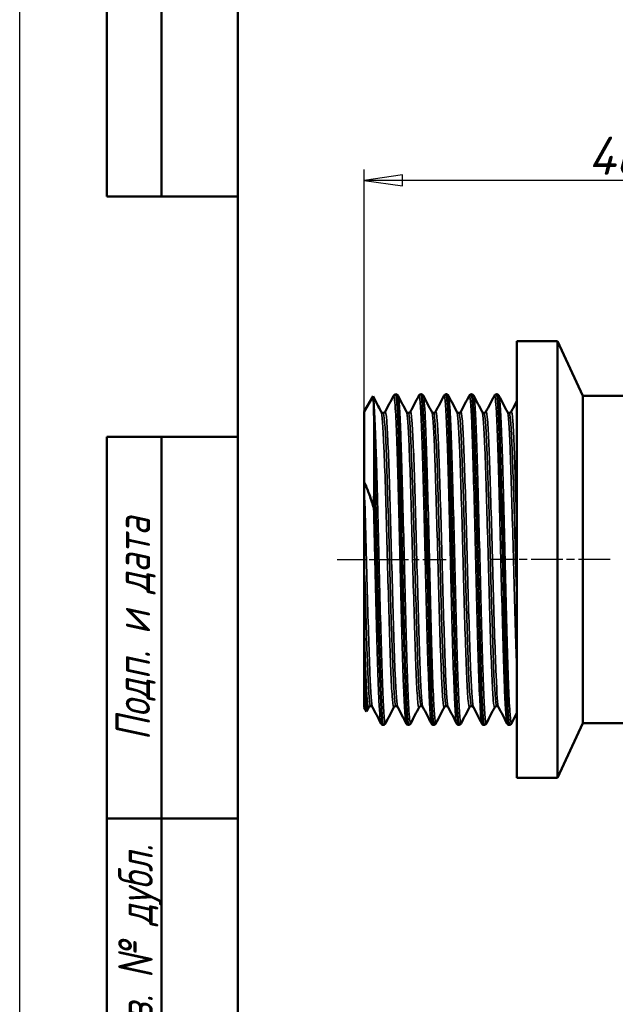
# Model space of a CAD drawing. Header units: millimetres. Extents: x -81 to 698, y -69 to 356.
# Tile 2 of 11: x 0 to 55, y 98 to 188. Entities that reach past the tile are written whole.
import ezdxf
from ezdxf.enums import TextEntityAlignment as Align

# ---------------------------------------------------------------- set-up
doc = ezdxf.new("R2010")
doc.units = ezdxf.units.MM
doc.linetypes.add('CHAIN', pattern=[0.7087, 0.4724, -0.0591, 0.1181, -0.0591])
for name, color, linetype, lineweight in [('Видимые тонкие (ГОСТ)', 7, 'Continuous', 35), ('Видимый контур (ГОСТ)', 7, 'Continuous', 50), ('Кромка (ГОСТ)', 7, 'Continuous', 50), ('Обозначение (ГОСТ)', 7, 'Continuous', 25), ('Осевая линия (ГОСТ)', 7, 'Continuous', 25), ('Размер (ГОСТ)', 7, 'Continuous', 25), ('Эскизная геометрия (ГОСТ)', 7, 'Continuous', 50)]:
    doc.layers.add(name, color=color, linetype=linetype, lineweight=lineweight)
doc.styles.get("Standard").update_dxf_attribs({"font": 'GOST Common Italic.ttf'})
doc.styles.add('Альтернативный текст (ГОСТ)', font='txt', dxfattribs={"width": 0.8})
doc.styles.add('Обычный текст (ГОСТ)', font='GOST Common Italic.ttf')
doc.dimstyles.new('Обычный (ГОСТ)', dxfattribs={"dimtxt": 3.5, "dimasz": 3.5, "dimexe": 1, "dimexo": 0, "dimgap": 0.5, "dimtad": 1, "dimrnd": 1e-08, "dimtxsty": 'Обычный текст (ГОСТ)', "dimblk": 'Filled-1', "dimcen": 0.09, "dimdle": 15, "dimclrd": 256, "dimclre": 256, "dimclrt": 256, "dimazin": 2, "dimtfac": 0.714286, "dimtdec": 3, "dimtmove": 0, "dimatfit": 3, "dimfxl": 1, "dimtolj": 1, "dimlwd": 25, "dimlwe": 25, "dimarcsym": 0})

# ---------------------------------------------------------------- blocks, each defined once
blk = doc.blocks.new('ГОСТ - Доп. графы 1')
at = {"layer": 'Эскизная геометрия (ГОСТ)'}
for p, q in [((-12, 0), (-12, 145)), ((-12, 145), (0, 145)), ((-7, 145), (-7, 0)), ((-12, 110), (-7, 110)), ((-7, 110), (0, 110))]:
    blk.add_line(p, q, dxfattribs=at)
at = {"layer": 'Обозначение (ГОСТ)', "char_height": 3.17, "attachment_point": 5, "rotation": 90, "style": 'Альтернативный текст (ГОСТ)'}
for s, insert, width in [('\\fGOST Common|b0|i1;\\H3.1700;Подп. и дата', (-9.373, 127.414), 34.76787), ('\\fGOST Common|b0|i1;\\H3.1700;Инв. № дубл.', (-8.947, 97.547), 24.84382)]:
    blk.add_mtext(s, dxfattribs=dict(at, insert=insert, width=width))
at = {"layer": 'Обозначение (ГОСТ)', "lineweight": 30, "width": 0.8, "flags": 17}
for tag, p in [('Подп._и_дата_2', (-3.532, 127.511)), ('Инв._номер_дубликата', (-3.406, 97.466)), ('Взамен_инв._номера', (-3.46, 72.529)), ('Подп._и_дата_1', (-3.422, 42.352)), ('ИНВЕНТАРНЫЙ_НОМЕР', (-3.329, 12.683))]:
    blk.add_attdef(tag, text='', height=3.17, rotation=90, dxfattribs=at).set_placement(p, align=Align.MIDDLE_CENTER)
blk = doc.blocks.new('ГОСТ - Доп. графы 2')
at = {"layer": 'Эскизная геометрия (ГОСТ)'}
for p, q in [((-12, 0), (-12, 120)), ((-7, 0), (-7, 120)), ((0, 0), (-12, 0))]:
    blk.add_line(p, q, dxfattribs=at)
at = {"layer": 'Обозначение (ГОСТ)', "lineweight": 30, "width": 0.8, "flags": 17}
for tag, p in [('Первичная_применяемость', (-3.651, 90.027)), ('Справочный_номер', (-3.551, 30.017))]:
    blk.add_attdef(tag, text='', height=3.17, rotation=90, dxfattribs=at).set_placement(p, align=Align.MIDDLE_CENTER)
blk = doc.blocks.new('Рамки ГОСТ_ граница 297x210')
at = {"layer": 'Кромка (ГОСТ)', "lineweight": 25}
blk.add_line((0, 0), (0, 297), dxfattribs=at)
at = {"layer": 'Кромка (ГОСТ)'}
blk.add_line((20, 292), (20, 5), dxfattribs=at)
blk = doc.blocks.new('Filled-1')
at = {"color": 0}
for p, q in [((0, 0), (-1, 0.143)), ((-1, 0.143), (-1, -0.143)), ((-1, 0), (0, 0)), ((-1, -0.143), (0, 0))]:
    blk.add_line(p, q, dxfattribs=at)
at = {"color": 0, "flags": 128}
blk.add_lwpolyline([(-1, -0.143), (0, 0), (-1, 0.143), (-1, -0.143)], dxfattribs=at)
at = {"color": 0}
blk.add_solid([(-1, -0.143), (0, 0), (-1, 0.143), (-1, -0.143)], dxfattribs=at)
blk = doc.blocks.new('*D10')
at = {"layer": 'Defpoints', "color": 0, "linetype": 'Continuous', "transparency": 16777216}
for p in [(31.599, 173.489), (77.6, 161.239), (31.599, 152.307)]:
    blk.add_point(p, dxfattribs=at)
at = {"layer": 'Размер (ГОСТ)', "linetype": 'Continuous', "lineweight": 25, "transparency": 16777216}
for p, q in [((31.599, 152.307), (31.599, 174.489)), ((77.6, 161.239), (77.6, 174.489)), ((74.1, 173.489), (35.099, 173.489))]:
    blk.add_line(p, q, dxfattribs=at)
at = {"layer": 'Размер (ГОСТ)', "linetype": 'Continuous', "lineweight": 25, "transparency": 16777216, "xscale": 3.5, "yscale": 3.5, "zscale": 3.5, "rotation": 180}
blk.add_blockref('Filled-1', (31.599, 173.489), dxfattribs=at)
at = {"layer": 'Размер (ГОСТ)', "linetype": 'Continuous', "lineweight": 25, "transparency": 16777216, "xscale": 3.5, "yscale": 3.5, "zscale": 3.5}
blk.add_blockref('Filled-1', (77.6, 173.489), dxfattribs=at)
at = {"layer": 'Размер (ГОСТ)', "linetype": 'Continuous', "lineweight": 25, "transparency": 16777216, "insert": (52.106, 177.489), "char_height": 3.5, "attachment_point": 1, "style": 'Обычный текст (ГОСТ)'}
blk.add_mtext('\\A1;46', dxfattribs=at)

msp = doc.modelspace()

# ---------------------------------------------------------------- linework, layer by layer
at = {"layer": 'Видимые тонкие (ГОСТ)'}
for points, knots in [([(32.443, 153.489), (32.526, 152.835), (32.61, 151.002), (32.693, 148.387), (32.776, 145.773), (32.86, 142.396), (32.943, 138.987), (33.027, 135.58), (33.11, 132.164), (33.194, 129.48), (33.277, 126.796), (33.36, 124.862), (33.444, 124.096), (33.477, 123.787), (33.511, 123.669), (33.545, 123.735)], [8.047004, 8.047004, 8.047004, 8.047004, 8.727748, 8.727748, 8.727748, 9.40829, 9.40829, 9.40829, 10.088634, 10.088634, 10.088634, 10.768784, 10.768784, 10.768784, 11.042562, 11.042562, 11.042562, 11.042562]), ([(34.279, 153.745), (34.334, 153.846), (34.389, 153.448), (34.444, 152.565), (34.527, 151.231), (34.611, 148.8), (34.694, 145.796), (34.777, 142.792), (34.86, 139.237), (34.944, 135.897), (35.027, 132.557), (35.11, 129.456), (35.193, 127.26), (35.274, 125.144), (35.354, 123.884), (35.434, 123.728)], [7.806994, 7.806994, 7.806994, 7.806994, 8.256775, 8.256775, 8.256775, 8.936016, 8.936016, 8.936016, 9.615086, 9.615086, 9.615086, 10.29399, 10.29399, 10.29399, 10.948586, 10.948586, 10.948586, 10.948586]), ([(34.7, 153.751), (34.781, 153.594), (34.863, 152.307), (34.944, 150.149), (35.027, 147.936), (35.11, 144.822), (35.193, 141.478), (35.277, 138.134), (35.36, 134.585), (35.443, 131.594), (35.526, 128.603), (35.61, 126.191), (35.693, 124.878), (35.747, 124.019), (35.802, 123.634), (35.856, 123.734)], [14.184155, 14.184155, 14.184155, 14.184155, 14.845835, 14.845835, 14.845835, 15.52474, 15.52474, 15.52474, 16.203482, 16.203482, 16.203482, 16.882067, 16.882067, 16.882067, 17.325747, 17.325747, 17.325747, 17.325747]), ([(36.59, 153.744), (36.624, 153.81), (36.657, 153.691), (36.691, 153.382), (36.774, 152.618), (36.857, 150.694), (36.94, 148.024), (37.023, 145.355), (37.106, 141.957), (37.189, 138.563), (37.273, 135.169), (37.356, 131.8), (37.439, 129.181), (37.524, 126.501), (37.609, 124.626), (37.694, 123.976), (37.711, 123.844), (37.728, 123.763), (37.746, 123.731)], [14.090179, 14.090179, 14.090179, 14.090179, 14.364154, 14.364154, 14.364154, 15.042007, 15.042007, 15.042007, 15.719727, 15.719727, 15.719727, 16.397315, 16.397315, 16.397315, 17.09053, 17.09053, 17.09053, 17.231772, 17.231772, 17.231772, 17.231772]), ([(37.012, 153.746), (37.071, 153.627), (37.13, 152.929), (37.189, 151.705), (37.273, 149.989), (37.356, 147.25), (37.439, 144.077), (37.524, 140.831), (37.609, 137.153), (37.694, 133.868), (37.777, 130.63), (37.861, 127.798), (37.945, 125.987), (38.019, 124.385), (38.093, 123.593), (38.167, 123.729)], [20.46734, 20.46734, 20.46734, 20.46734, 20.950476, 20.950476, 20.950476, 21.628064, 21.628064, 21.628064, 22.32128, 22.32128, 22.32128, 23.004415, 23.004415, 23.004415, 23.608933, 23.608933, 23.608933, 23.608933]), ([(38.901, 153.748), (38.917, 153.78), (38.933, 153.77), (38.949, 153.718), (39.032, 153.442), (39.115, 151.966), (39.199, 149.612), (39.282, 147.258), (39.366, 144.043), (39.449, 140.663), (39.533, 137.284), (39.616, 133.763), (39.699, 130.862), (39.783, 127.962), (39.866, 125.702), (39.95, 124.568), (39.985, 124.081), (40.021, 123.803), (40.057, 123.736)], [20.373364, 20.373364, 20.373364, 20.373364, 20.501495, 20.501495, 20.501495, 21.182358, 21.182358, 21.182358, 21.862816, 21.862816, 21.862816, 22.542885, 22.542885, 22.542885, 23.222581, 23.222581, 23.222581, 23.514957, 23.514957, 23.514957, 23.514957]), ([(39.323, 153.743), (39.365, 153.662), (39.407, 153.293), (39.449, 152.639), (39.533, 151.344), (39.616, 148.942), (39.699, 145.954), (39.783, 142.967), (39.866, 139.414), (39.95, 136.064), (40.033, 132.715), (40.116, 129.591), (40.199, 127.367), (40.283, 125.143), (40.366, 123.833), (40.449, 123.719), (40.459, 123.706), (40.469, 123.709), (40.479, 123.729)], [26.750525, 26.750525, 26.750525, 26.750525, 27.093565, 27.093565, 27.093565, 27.773634, 27.773634, 27.773634, 28.453331, 28.453331, 28.453331, 29.132671, 29.132671, 29.132671, 29.811671, 29.811671, 29.811671, 29.892118, 29.892118, 29.892118, 29.892118]), ([(41.213, 153.751), (41.291, 153.897), (41.369, 153.002), (41.447, 151.225), (41.534, 149.258), (41.62, 146.223), (41.707, 142.822), (41.79, 139.53), (41.874, 135.92), (41.958, 132.779), (42.042, 129.643), (42.125, 126.997), (42.209, 125.417), (42.262, 124.41), (42.315, 123.84), (42.368, 123.735)], [26.65655, 26.65655, 26.65655, 26.65655, 27.293832, 27.293832, 27.293832, 27.99923, 27.99923, 27.99923, 28.682129, 28.682129, 28.682129, 29.364085, 29.364085, 29.364085, 29.798142, 29.798142, 29.798142, 29.798142]), ([(41.635, 153.745), (41.659, 153.701), (41.683, 153.562), (41.707, 153.325), (41.79, 152.501), (41.874, 150.505), (41.958, 147.77), (42.042, 145.04), (42.125, 141.593), (42.209, 138.179), (42.292, 134.769), (42.376, 131.417), (42.459, 128.848), (42.543, 126.282), (42.626, 124.517), (42.71, 123.933), (42.736, 123.745), (42.763, 123.68), (42.79, 123.734)], [33.033711, 33.033711, 33.033711, 33.033711, 33.229979, 33.229979, 33.229979, 33.912878, 33.912878, 33.912878, 34.594834, 34.594834, 34.594834, 35.275914, 35.275914, 35.275914, 35.956182, 35.956182, 35.956182, 36.175303, 36.175303, 36.175303, 36.175303]), ([(43.524, 153.746), (43.585, 153.858), (43.647, 153.348), (43.708, 152.252), (43.792, 150.756), (43.875, 148.177), (43.959, 145.077), (44.043, 141.985), (44.126, 138.397), (44.21, 135.089), (44.293, 131.788), (44.376, 128.79), (44.459, 126.741), (44.533, 124.934), (44.606, 123.876), (44.68, 123.729)], [32.939735, 32.939735, 32.939735, 32.939735, 33.439687, 33.439687, 33.439687, 34.122164, 34.122164, 34.122164, 34.802878, 34.802878, 34.802878, 35.482092, 35.482092, 35.482092, 36.081328, 36.081328, 36.081328, 36.081328]), ([(43.946, 153.751), (43.95, 153.743), (43.955, 153.731), (43.959, 153.716), (44.043, 153.433), (44.126, 151.952), (44.21, 149.594), (44.293, 147.241), (44.376, 144.031), (44.459, 140.656), (44.543, 137.287), (44.626, 133.778), (44.709, 130.883), (44.792, 127.972), (44.876, 125.702), (44.96, 124.566), (45.007, 123.923), (45.054, 123.646), (45.102, 123.736)], [39.316896, 39.316896, 39.316896, 39.316896, 39.352913, 39.352913, 39.352913, 40.033627, 40.033627, 40.033627, 40.712841, 40.712841, 40.712841, 41.39081, 41.39081, 41.39081, 42.07248, 42.07248, 42.07248, 42.458489, 42.458489, 42.458489, 42.458489]), ([(33.16, 152.271), (33.241, 152.112), (33.322, 150.954), (33.402, 149.019), (33.488, 146.966), (33.573, 144.054), (33.659, 140.944), (33.745, 137.835), (33.83, 134.552), (33.916, 131.84), (34.001, 129.129), (34.087, 127.009), (34.172, 125.961), (34.22, 125.374), (34.268, 125.125), (34.316, 125.216)], [7.906088, 7.906088, 7.906088, 7.906088, 8.563538, 8.563538, 8.563538, 9.261366, 9.261366, 9.261366, 9.958997, 9.958997, 9.958997, 10.656436, 10.656436, 10.656436, 11.047681, 11.047681, 11.047681, 11.047681]), ([(33.334, 152.168), (33.356, 152.17), (33.379, 152.097), (33.401, 151.948), (33.487, 151.377), (33.573, 149.69), (33.658, 147.271), (33.744, 144.853), (33.83, 141.723), (33.916, 138.592), (34.001, 135.463), (34.087, 132.358), (34.173, 129.984), (34.258, 127.611), (34.344, 125.988), (34.43, 125.483), (34.45, 125.365), (34.47, 125.309), (34.489, 125.311)], [7.853982, 7.853982, 7.853982, 7.853982, 8.037254, 8.037254, 8.037254, 8.736594, 8.736594, 8.736594, 9.435737, 9.435737, 9.435737, 10.134686, 10.134686, 10.134686, 10.833447, 10.833447, 10.833447, 10.995574, 10.995574, 10.995574, 10.995574]), ([(33.507, 152.263), (33.558, 152.358), (33.608, 152.075), (33.659, 151.415), (33.745, 150.301), (33.83, 148.124), (33.916, 145.377), (34.001, 142.631), (34.087, 139.336), (34.172, 136.24), (34.258, 133.145), (34.343, 130.272), (34.429, 128.272), (34.507, 126.448), (34.585, 125.363), (34.663, 125.209)], [7.801875, 7.801875, 7.801875, 7.801875, 8.215207, 8.215207, 8.215207, 8.912838, 8.912838, 8.912838, 9.610277, 9.610277, 9.610277, 10.307528, 10.307528, 10.307528, 10.943468, 10.943468, 10.943468, 10.943468]), ([(35.472, 152.27), (35.551, 152.114), (35.631, 150.988), (35.71, 149.102), (35.796, 147.076), (35.881, 144.188), (35.966, 141.092), (36.052, 137.995), (36.137, 134.714), (36.222, 131.988), (36.308, 129.263), (36.393, 127.114), (36.478, 126.027), (36.528, 125.393), (36.578, 125.122), (36.628, 125.216)], [14.189273, 14.189273, 14.189273, 14.189273, 14.837276, 14.837276, 14.837276, 15.533491, 15.533491, 15.533491, 16.229548, 16.229548, 16.229548, 16.925451, 16.925451, 16.925451, 17.330866, 17.330866, 17.330866, 17.330866]), ([(35.645, 152.167), (35.668, 152.17), (35.691, 152.094), (35.714, 151.937), (35.8, 151.355), (35.885, 149.663), (35.971, 147.245), (36.056, 144.828), (36.142, 141.703), (36.227, 138.58), (36.313, 135.457), (36.398, 132.36), (36.484, 129.99), (36.569, 127.621), (36.655, 125.998), (36.74, 125.487), (36.761, 125.367), (36.781, 125.309), (36.801, 125.311)], [14.137167, 14.137167, 14.137167, 14.137167, 14.324575, 14.324575, 14.324575, 15.022296, 15.022296, 15.022296, 15.719858, 15.719858, 15.719858, 16.417266, 16.417266, 16.417266, 17.114524, 17.114524, 17.114524, 17.27876, 17.27876, 17.27876, 17.27876]), ([(35.818, 152.263), (35.868, 152.356), (35.917, 152.09), (35.966, 151.467), (36.052, 150.389), (36.137, 148.247), (36.222, 145.526), (36.308, 142.805), (36.393, 139.526), (36.478, 136.429), (36.564, 133.333), (36.649, 130.442), (36.734, 128.408), (36.814, 126.504), (36.894, 125.366), (36.974, 125.208)], [14.085061, 14.085061, 14.085061, 14.085061, 14.487332, 14.487332, 14.487332, 15.183389, 15.183389, 15.183389, 15.879292, 15.879292, 15.879292, 16.575047, 16.575047, 16.575047, 17.226653, 17.226653, 17.226653, 17.226653]), ([(37.783, 152.27), (37.863, 152.113), (37.943, 150.977), (38.023, 149.076), (38.109, 147.03), (38.195, 144.115), (38.28, 140.996), (38.366, 137.879), (38.452, 134.582), (38.538, 131.859), (38.624, 129.137), (38.709, 127.009), (38.795, 125.96), (38.843, 125.373), (38.891, 125.126), (38.939, 125.216)], [20.472459, 20.472459, 20.472459, 20.472459, 21.123451, 21.123451, 21.123451, 21.823853, 21.823853, 21.823853, 22.523764, 22.523764, 22.523764, 23.223203, 23.223203, 23.223203, 23.614051, 23.614051, 23.614051, 23.614051]), ([(37.957, 152.166), (37.985, 152.168), (38.014, 152.048), (38.043, 151.803), (38.129, 151.07), (38.215, 149.226), (38.301, 146.693), (38.387, 144.162), (38.473, 140.964), (38.559, 137.83), (38.645, 134.699), (38.731, 131.657), (38.817, 129.401), (38.903, 127.147), (38.989, 125.694), (39.075, 125.376), (39.087, 125.33), (39.1, 125.307), (39.112, 125.308)], [20.420352, 20.420352, 20.420352, 20.420352, 20.655602, 20.655602, 20.655602, 21.357481, 21.357481, 21.357481, 22.05887, 22.05887, 22.05887, 22.759785, 22.759785, 22.759785, 23.460246, 23.460246, 23.460246, 23.561945, 23.561945, 23.561945, 23.561945]), ([(38.13, 152.263), (38.18, 152.357), (38.23, 152.08), (38.28, 151.433), (38.366, 150.328), (38.452, 148.149), (38.538, 145.396), (38.624, 142.644), (38.709, 139.34), (38.795, 136.235), (38.881, 133.132), (38.967, 130.254), (39.052, 128.254), (39.13, 126.441), (39.208, 125.363), (39.285, 125.209)], [20.368246, 20.368246, 20.368246, 20.368246, 20.777694, 20.777694, 20.777694, 21.477605, 21.477605, 21.477605, 22.177044, 22.177044, 22.177044, 22.876029, 22.876029, 22.876029, 23.509838, 23.509838, 23.509838, 23.509838]), ([(40.095, 152.27), (40.175, 152.112), (40.255, 150.962), (40.336, 149.038), (40.421, 146.994), (40.507, 144.092), (40.592, 140.989), (40.677, 137.888), (40.763, 134.61), (40.848, 131.895), (40.933, 129.182), (41.019, 127.054), (41.104, 125.99), (41.153, 125.382), (41.202, 125.124), (41.25, 125.216)], [26.755644, 26.755644, 26.755644, 26.755644, 27.410909, 27.410909, 27.410909, 28.107535, 28.107535, 28.107535, 28.803828, 28.803828, 28.803828, 29.499806, 29.499806, 29.499806, 29.897237, 29.897237, 29.897237, 29.897237]), ([(40.268, 152.165), (40.299, 152.168), (40.33, 152.029), (40.361, 151.746), (40.447, 150.964), (40.532, 149.088), (40.618, 146.543), (40.703, 144), (40.789, 140.809), (40.874, 137.694), (40.96, 134.581), (41.045, 131.567), (41.131, 129.337), (41.216, 127.107), (41.302, 125.678), (41.387, 125.371), (41.4, 125.328), (41.412, 125.307), (41.424, 125.308)], [26.703538, 26.703538, 26.703538, 26.703538, 26.956343, 26.956343, 26.956343, 27.654445, 27.654445, 27.654445, 28.352214, 28.352214, 28.352214, 29.049668, 29.049668, 29.049668, 29.746824, 29.746824, 29.746824, 29.84513, 29.84513, 29.84513, 29.84513]), ([(40.441, 152.263), (40.491, 152.357), (40.542, 152.079), (40.592, 151.431), (40.677, 150.329), (40.763, 148.167), (40.848, 145.433), (40.933, 142.7), (41.019, 139.416), (41.104, 136.323), (41.189, 133.231), (41.275, 130.354), (41.36, 128.339), (41.439, 126.476), (41.518, 125.367), (41.597, 125.209)], [26.651431, 26.651431, 26.651431, 26.651431, 27.061376, 27.061376, 27.061376, 27.757669, 27.757669, 27.757669, 28.453647, 28.453647, 28.453647, 29.149327, 29.149327, 29.149327, 29.793024, 29.793024, 29.793024, 29.793024]), ([(42.406, 152.271), (42.489, 152.109), (42.572, 150.887), (42.655, 148.857), (42.74, 146.761), (42.826, 143.822), (42.911, 140.705), (42.997, 137.591), (43.082, 134.324), (43.168, 131.643), (43.253, 128.965), (43.338, 126.892), (43.424, 125.892), (43.47, 125.353), (43.516, 125.129), (43.562, 125.216)], [33.038829, 33.038829, 33.038829, 33.038829, 33.714443, 33.714443, 33.714443, 34.411952, 34.411952, 34.411952, 35.10873, 35.10873, 35.10873, 35.804844, 35.804844, 35.804844, 36.180422, 36.180422, 36.180422, 36.180422]), ([(42.579, 152.165), (42.614, 152.167), (42.648, 151.996), (42.682, 151.649), (42.768, 150.784), (42.854, 148.83), (42.939, 146.233), (43.025, 143.638), (43.111, 140.421), (43.196, 137.312), (43.282, 134.207), (43.367, 131.233), (43.453, 129.066), (43.542, 126.8), (43.632, 125.438), (43.721, 125.316), (43.726, 125.31), (43.73, 125.306), (43.735, 125.307)], [32.986723, 32.986723, 32.986723, 32.986723, 33.266807, 33.266807, 33.266807, 33.965744, 33.965744, 33.965744, 34.663954, 34.663954, 34.663954, 35.361505, 35.361505, 35.361505, 36.090764, 36.090764, 36.090764, 36.128316, 36.128316, 36.128316, 36.128316]), ([(42.753, 152.263), (42.805, 152.362), (42.858, 152.048), (42.911, 151.327), (42.997, 150.163), (43.082, 147.945), (43.168, 145.175), (43.253, 142.409), (43.338, 139.113), (43.424, 136.032), (43.509, 132.954), (43.594, 130.114), (43.679, 128.153), (43.756, 126.4), (43.832, 125.362), (43.908, 125.209)], [32.934616, 32.934616, 32.934616, 32.934616, 33.365793, 33.365793, 33.365793, 34.062571, 34.062571, 34.062571, 34.758685, 34.758685, 34.758685, 35.454204, 35.454204, 35.454204, 36.076209, 36.076209, 36.076209, 36.076209]), ([(44.717, 152.271), (44.8, 152.11), (44.882, 150.907), (44.964, 148.906), (45.049, 146.827), (45.135, 143.902), (45.22, 140.793), (45.306, 137.678), (45.391, 134.402), (45.477, 131.708), (45.518, 130.425), (45.558, 129.272), (45.599, 128.314)], [39.322015, 39.322015, 39.322015, 39.322015, 39.992171, 39.992171, 39.992171, 40.688559, 40.688559, 40.688559, 41.386332, 41.386332, 41.386332, 41.718657, 41.718657, 41.718657, 41.718657]), ([(44.891, 152.164), (44.93, 152.165), (44.969, 151.943), (45.008, 151.497), (45.093, 150.518), (45.179, 148.47), (45.265, 145.815), (45.35, 143.158), (45.436, 139.913), (45.521, 136.819), (45.547, 135.882), (45.573, 134.959), (45.599, 134.072)], [39.269908, 39.269908, 39.269908, 39.269908, 39.588473, 39.588473, 39.588473, 40.285933, 40.285933, 40.285933, 40.98419, 40.98419, 40.98419, 41.195578, 41.195578, 41.195578, 41.195578]), ([(45.064, 152.263), (45.116, 152.361), (45.168, 152.058), (45.22, 151.36), (45.306, 150.213), (45.391, 148.007), (45.477, 145.242), (45.518, 143.925), (45.558, 142.488), (45.599, 141.008)], [39.217802, 39.217802, 39.217802, 39.217802, 39.6424, 39.6424, 39.6424, 40.340173, 40.340173, 40.340173, 40.672498, 40.672498, 40.672498, 40.672498]), ([(31.599, 145.542), (31.685, 142.81), (31.771, 139.513), (31.856, 136.402), (31.942, 133.292), (32.028, 130.391), (32.114, 128.361), (32.193, 126.485), (32.272, 125.365), (32.351, 125.209)], [2.615652, 2.615652, 2.615652, 2.615652, 3.314981, 3.314981, 3.314981, 4.014083, 4.014083, 4.014083, 4.660283, 4.660283, 4.660283, 4.660283]), ([(32.443, 143.543), (32.526, 140.312), (32.61, 136.707), (32.693, 133.51), (32.776, 130.314), (32.86, 127.547), (32.943, 125.81), (33.003, 124.564), (33.063, 123.853), (33.123, 123.733)], [2.816255, 2.816255, 2.816255, 2.816255, 3.496999, 3.496999, 3.496999, 4.177541, 4.177541, 4.177541, 4.665401, 4.665401, 4.665401, 4.665401]), ([(31.599, 138.778), (31.685, 135.64), (31.771, 132.511), (31.857, 130.106), (31.943, 127.703), (32.029, 126.043), (32.115, 125.505), (32.136, 125.373), (32.157, 125.309), (32.178, 125.311)], [3.138732, 3.138732, 3.138732, 3.138732, 3.839575, 3.839575, 3.839575, 4.540191, 4.540191, 4.540191, 4.712389, 4.712389, 4.712389, 4.712389]), ([(31.599, 132.004), (31.685, 129.263), (31.771, 127.104), (31.856, 126.017), (31.906, 125.39), (31.955, 125.123), (32.005, 125.216)], [3.661811, 3.661811, 3.661811, 3.661811, 4.36114, 4.36114, 4.36114, 4.764495, 4.764495, 4.764495, 4.764495])]:
    msp.add_open_spline(points, degree=3, knots=knots, dxfattribs=at)
at = {"layer": 'Видимый контур (ГОСТ)'}
for p, q in [((45.599, 158.739), (45.599, 118.739)), ((49.299, 158.739), (45.599, 158.739)), ((49.299, 158.739), (49.299, 118.739)), ((51.631, 153.739), (49.299, 158.739)), ((31.599, 152.307), (32.405, 153.703)), ((34.499, 153.884), (34.48, 153.884)), ((36.811, 153.884), (36.791, 153.884)), ((39.122, 153.884), (39.103, 153.884)), ((41.433, 153.884), (41.414, 153.884)), ((43.745, 153.884), (43.725, 153.884)), ((64.371, 153.739), (51.631, 153.739)), ((51.631, 153.739), (51.631, 123.739)), ((31.599, 152.307), (31.599, 145.841)), ((32.51, 147.81), (32.51, 148.438)), ((31.599, 145.542), (31.599, 145.841)), ((31.599, 138.778), (31.599, 145.542)), ((31.599, 132.004), (31.599, 138.778)), ((31.599, 131.704), (31.599, 132.004)), ((31.599, 131.704), (31.599, 125.172)), ((31.599, 125.172), (31.798, 124.828)), ((32.005, 125.208), (31.807, 124.829)), ((51.631, 123.739), (49.299, 118.739)), ((64.371, 123.739), (51.631, 123.739)), ((33.343, 123.594), (33.324, 123.594)), ((35.655, 123.594), (35.635, 123.594)), ((37.966, 123.594), (37.947, 123.594)), ((40.278, 123.594), (40.258, 123.594)), ((42.589, 123.594), (42.57, 123.594)), ((44.9, 123.594), (44.881, 123.594)), ((49.299, 118.739), (45.599, 118.739))]:
    msp.add_line(p, q, dxfattribs=at)
for points in [[(32.405, 153.703), (32.418, 153.725), (32.43, 153.653), (32.443, 153.489)], [(32.414, 153.702), (32.663, 153.225), (32.912, 152.748), (33.16, 152.271)], [(33.507, 152.271), (33.764, 152.764), (34.021, 153.258), (34.279, 153.751)], [(34.7, 153.751), (34.957, 153.258), (35.215, 152.764), (35.472, 152.271)], [(35.818, 152.271), (36.076, 152.764), (36.333, 153.258), (36.59, 153.751)], [(37.012, 153.751), (37.269, 153.258), (37.526, 152.764), (37.783, 152.271)], [(38.13, 152.271), (38.387, 152.764), (38.644, 153.258), (38.901, 153.751)], [(39.323, 153.751), (39.58, 153.258), (39.837, 152.764), (40.095, 152.271)], [(40.441, 152.271), (40.698, 152.764), (40.956, 153.258), (41.213, 153.751)], [(41.635, 153.751), (41.892, 153.258), (42.149, 152.764), (42.406, 152.271)], [(42.753, 152.271), (43.01, 152.764), (43.267, 153.258), (43.524, 153.751)], [(43.946, 153.751), (44.203, 153.258), (44.46, 152.764), (44.717, 152.271)], [(45.064, 152.271), (45.242, 152.613), (45.421, 152.955), (45.599, 153.298)], [(33.123, 123.728), (32.866, 124.221), (32.609, 124.715), (32.351, 125.208)], [(34.316, 125.208), (34.059, 124.715), (33.802, 124.221), (33.545, 123.728)], [(35.434, 123.728), (35.177, 124.221), (34.92, 124.715), (34.663, 125.208)], [(36.628, 125.208), (36.37, 124.715), (36.113, 124.221), (35.856, 123.728)], [(37.746, 123.728), (37.489, 124.221), (37.231, 124.715), (36.974, 125.208)], [(38.939, 125.208), (38.682, 124.715), (38.425, 124.221), (38.167, 123.728)], [(40.057, 123.728), (39.8, 124.221), (39.543, 124.715), (39.285, 125.208)], [(41.25, 125.208), (40.993, 124.715), (40.736, 124.221), (40.479, 123.728)], [(42.368, 123.728), (42.111, 124.221), (41.854, 124.715), (41.597, 125.208)], [(43.562, 125.208), (43.305, 124.715), (43.047, 124.221), (42.79, 123.728)], [(44.68, 123.728), (44.423, 124.221), (44.166, 124.715), (43.908, 125.208)], [(45.599, 124.682), (45.433, 124.364), (45.267, 124.046), (45.102, 123.728)]]:
    msp.add_open_spline(points, degree=3, dxfattribs=at)
for points, knots in [([(32.443, 153.489), (32.464, 153.2), (32.479, 152.617), (32.502, 150.906), (32.509, 149.776), (32.51, 148.438)], [-1.033151, -1.033151, -1.033151, -1.033151, -0.523113, -0.523113, 0, 0, 0, 0]), ([(34.279, 153.751), (34.288, 153.77), (34.301, 153.793), (34.343, 153.833), (34.362, 153.848), (34.413, 153.874), (34.446, 153.883), (34.479, 153.884)], [0, 0, 0, 0, 0.03596892, 0.03596892, 0.05468401, 0.05468401, 0.07407253, 0.07407253, 0.07407253, 0.07407253]), ([(34.479, 153.883), (34.489, 153.884), (34.498, 153.871), (34.507, 153.842), (34.59, 153.585), (34.674, 152.13), (34.757, 149.79), (34.84, 147.451), (34.923, 144.243), (35.006, 140.855), (35.089, 137.468), (35.172, 133.925), (35.255, 130.986), (35.338, 128.049), (35.421, 125.736), (35.504, 124.544), (35.548, 123.918), (35.592, 123.603), (35.635, 123.603)], [7.853023, 7.853023, 7.853023, 7.853023, 7.929047, 7.929047, 7.929047, 8.606933, 8.606933, 8.606933, 9.28465, 9.28465, 9.28465, 9.962203, 9.962203, 9.962203, 10.639596, 10.639596, 10.639596, 10.995574, 10.995574, 10.995574, 10.995574]), ([(34.499, 153.884), (34.546, 153.883), (34.589, 153.865), (34.646, 153.827), (34.663, 153.807), (34.687, 153.776), (34.694, 153.763), (34.7, 153.751)], [0, 0, 0, 0, 0.02669937, 0.02669937, 0.05144245, 0.05144245, 0.07403589, 0.07403589, 0.07403589, 0.07403589]), ([(35.655, 123.599), (35.635, 123.596), (35.615, 123.66), (35.595, 123.791), (35.512, 124.342), (35.429, 126.08), (35.346, 128.632), (35.263, 131.181), (35.179, 134.525), (35.096, 137.943), (35.013, 141.358), (34.93, 144.824), (34.847, 147.598), (34.764, 150.369), (34.681, 152.43), (34.598, 153.339), (34.565, 153.7), (34.532, 153.878), (34.499, 153.876)], [-17.279718, -17.279718, -17.279718, -17.279718, -17.11743, -17.11743, -17.11743, -16.438641, -16.438641, -16.438641, -15.760581, -15.760581, -15.760581, -15.083187, -15.083187, -15.083187, -14.406396, -14.406396, -14.406396, -14.137167, -14.137167, -14.137167, -14.137167]), ([(36.59, 153.751), (36.6, 153.77), (36.612, 153.793), (36.654, 153.833), (36.673, 153.848), (36.724, 153.874), (36.757, 153.883), (36.791, 153.884)], [0, 0, 0, 0, 0.03596892, 0.03596892, 0.05468401, 0.05468401, 0.07407253, 0.07407253, 0.07407253, 0.07407253]), ([(36.791, 153.882), (36.86, 153.878), (36.929, 153.065), (36.998, 151.542), (37.081, 149.717), (37.164, 146.888), (37.247, 143.658), (37.334, 140.271), (37.421, 136.468), (37.508, 133.14), (37.593, 129.916), (37.677, 127.161), (37.761, 125.483), (37.823, 124.251), (37.885, 123.605), (37.947, 123.599)], [14.136208, 14.136208, 14.136208, 14.136208, 14.700806, 14.700806, 14.700806, 15.377186, 15.377186, 15.377186, 16.086661, 16.086661, 16.086661, 16.773964, 16.773964, 16.773964, 17.27876, 17.27876, 17.27876, 17.27876]), ([(36.811, 153.884), (36.857, 153.883), (36.901, 153.865), (36.957, 153.827), (36.974, 153.807), (36.998, 153.776), (37.006, 153.763), (37.012, 153.751)], [0, 0, 0, 0, 0.02669937, 0.02669937, 0.05144245, 0.05144245, 0.07403589, 0.07403589, 0.07403589, 0.07403589]), ([(37.967, 123.603), (37.927, 123.601), (37.887, 123.858), (37.847, 124.377), (37.764, 125.462), (37.681, 127.683), (37.598, 130.563), (37.515, 133.441), (37.432, 136.957), (37.349, 140.356), (37.266, 143.754), (37.183, 147.013), (37.1, 149.433), (37.017, 151.852), (36.934, 153.417), (36.851, 153.793), (36.838, 153.854), (36.824, 153.883), (36.811, 153.882)], [-23.562904, -23.562904, -23.562904, -23.562904, -23.239082, -23.239082, -23.239082, -22.561475, -22.561475, -22.561475, -21.884188, -21.884188, -21.884188, -21.207204, -21.207204, -21.207204, -20.530508, -20.530508, -20.530508, -20.420352, -20.420352, -20.420352, -20.420352]), ([(38.901, 153.751), (38.911, 153.77), (38.924, 153.793), (38.966, 153.833), (38.985, 153.848), (39.036, 153.874), (39.068, 153.883), (39.102, 153.884)], [0, 0, 0, 0, 0.03596892, 0.03596892, 0.05468401, 0.05468401, 0.07407253, 0.07407253, 0.07407253, 0.07407253]), ([(39.102, 153.877), (39.156, 153.876), (39.21, 153.397), (39.263, 152.462), (39.346, 151.012), (39.43, 148.473), (39.513, 145.394), (39.596, 142.316), (39.679, 138.72), (39.763, 135.379), (39.846, 132.04), (39.929, 128.98), (40.012, 126.857), (40.094, 124.764), (40.176, 123.596), (40.258, 123.594)], [20.419394, 20.419394, 20.419394, 20.419394, 20.85718, 20.85718, 20.85718, 21.536223, 21.536223, 21.536223, 22.214883, 22.214883, 22.214883, 22.893176, 22.893176, 22.893176, 23.561945, 23.561945, 23.561945, 23.561945]), ([(39.122, 153.884), (39.169, 153.883), (39.212, 153.865), (39.269, 153.827), (39.286, 153.807), (39.309, 153.776), (39.317, 153.763), (39.323, 153.751)], [0, 0, 0, 0, 0.02669937, 0.02669937, 0.05144245, 0.05144245, 0.07403589, 0.07403589, 0.07403589, 0.07403589]), ([(40.278, 123.6), (40.218, 123.603), (40.157, 124.212), (40.097, 125.381), (40.014, 127.001), (39.93, 129.687), (39.847, 132.855), (39.763, 136.022), (39.68, 139.649), (39.596, 142.95), (39.513, 146.249), (39.429, 149.2), (39.346, 151.164), (39.271, 152.921), (39.197, 153.878), (39.122, 153.883)], [-29.846089, -29.846089, -29.846089, -29.846089, -29.354552, -29.354552, -29.354552, -28.673349, -28.673349, -28.673349, -27.992611, -27.992611, -27.992611, -27.312321, -27.312321, -27.312321, -26.703538, -26.703538, -26.703538, -26.703538]), ([(41.213, 153.751), (41.223, 153.77), (41.235, 153.793), (41.277, 153.833), (41.296, 153.848), (41.347, 153.874), (41.38, 153.883), (41.414, 153.884)], [0, 0, 0, 0, 0.03596892, 0.03596892, 0.05468401, 0.05468401, 0.07407253, 0.07407253, 0.07407253, 0.07407253]), ([(41.414, 153.877), (41.445, 153.88), (41.476, 153.724), (41.507, 153.404), (41.592, 152.527), (41.677, 150.426), (41.763, 147.576), (41.846, 144.782), (41.93, 141.289), (42.013, 137.855), (42.097, 134.426), (42.18, 131.08), (42.264, 128.54), (42.347, 126.004), (42.43, 124.291), (42.514, 123.77), (42.532, 123.653), (42.551, 123.597), (42.57, 123.598)], [26.702579, 26.702579, 26.702579, 26.702579, 26.956115, 26.956115, 26.956115, 27.651382, 27.651382, 27.651382, 28.332748, 28.332748, 28.332748, 29.013189, 29.013189, 29.013189, 29.692771, 29.692771, 29.692771, 29.84513, 29.84513, 29.84513, 29.84513]), ([(42.589, 123.595), (42.511, 123.596), (42.433, 124.642), (42.355, 126.546), (42.272, 128.574), (42.189, 131.56), (42.106, 134.864), (42.023, 138.168), (41.94, 141.767), (41.857, 144.89), (41.774, 148.012), (41.691, 150.637), (41.608, 152.202), (41.55, 153.302), (41.492, 153.874), (41.433, 153.879)], [-36.129274, -36.129274, -36.129274, -36.129274, -35.493368, -35.493368, -35.493368, -34.816284, -34.816284, -34.816284, -34.139348, -34.139348, -34.139348, -33.462558, -33.462558, -33.462558, -32.986723, -32.986723, -32.986723, -32.986723]), ([(41.434, 153.884), (41.48, 153.883), (41.524, 153.865), (41.58, 153.827), (41.597, 153.807), (41.621, 153.776), (41.628, 153.763), (41.635, 153.751)], [0, 0, 0, 0, 0.02669937, 0.02669937, 0.05144245, 0.05144245, 0.07403589, 0.07403589, 0.07403589, 0.07403589]), ([(43.524, 153.751), (43.534, 153.77), (43.547, 153.793), (43.589, 153.833), (43.608, 153.848), (43.659, 153.874), (43.691, 153.883), (43.725, 153.884)], [0, 0, 0, 0, 0.03596892, 0.03596892, 0.05468401, 0.05468401, 0.07407253, 0.07407253, 0.07407253, 0.07407253]), ([(43.725, 153.881), (43.741, 153.883), (43.756, 153.845), (43.772, 153.763), (43.855, 153.329), (43.939, 151.694), (44.022, 149.211), (44.106, 146.735), (44.189, 143.433), (44.272, 140.017), (44.355, 136.609), (44.438, 133.111), (44.521, 130.274), (44.604, 127.443), (44.687, 125.29), (44.77, 124.277), (44.807, 123.825), (44.844, 123.601), (44.881, 123.603)], [32.985764, 32.985764, 32.985764, 32.985764, 33.113377, 33.113377, 33.113377, 33.794064, 33.794064, 33.794064, 34.473063, 34.473063, 34.473063, 35.150631, 35.150631, 35.150631, 35.827022, 35.827022, 35.827022, 36.128316, 36.128316, 36.128316, 36.128316]), ([(43.745, 153.884), (43.792, 153.883), (43.835, 153.865), (43.891, 153.827), (43.909, 153.807), (43.932, 153.776), (43.94, 153.763), (43.946, 153.751)], [0, 0, 0, 0, 0.02669937, 0.02669937, 0.05144245, 0.05144245, 0.07403589, 0.07403589, 0.07403589, 0.07403589]), ([(44.901, 123.598), (44.884, 123.596), (44.867, 123.642), (44.85, 123.739), (44.766, 124.211), (44.683, 125.876), (44.6, 128.374), (44.517, 130.872), (44.433, 134.186), (44.35, 137.602), (44.267, 141.017), (44.184, 144.511), (44.101, 147.332), (44.018, 150.151), (43.934, 152.278), (43.851, 153.255), (43.816, 153.672), (43.78, 153.878), (43.745, 153.877)], [-42.412459, -42.412459, -42.412459, -42.412459, -42.273246, -42.273246, -42.273246, -41.594459, -41.594459, -41.594459, -40.915861, -40.915861, -40.915861, -40.237446, -40.237446, -40.237446, -39.559212, -39.559212, -39.559212, -39.269908, -39.269908, -39.269908, -39.269908]), ([(33.16, 152.271), (33.164, 152.264), (33.171, 152.25), (33.205, 152.217), (33.223, 152.203), (33.27, 152.181), (33.302, 152.173), (33.334, 152.173)], [0, 0, 0, 0, 0.03590234, 0.03590234, 0.05473981, 0.05473981, 0.07427776, 0.07427776, 0.07427776, 0.07427776]), ([(33.334, 152.173), (33.379, 152.173), (33.423, 152.19), (33.472, 152.224), (33.485, 152.239), (33.501, 152.26), (33.505, 152.266), (33.507, 152.271)], [0, 0, 0, 0, 0.02787199, 0.02787199, 0.05201687, 0.05201687, 0.07424571, 0.07424571, 0.07424571, 0.07424571]), ([(35.472, 152.271), (35.476, 152.264), (35.482, 152.25), (35.517, 152.217), (35.534, 152.203), (35.582, 152.181), (35.613, 152.173), (35.645, 152.173)], [0, 0, 0, 0, 0.03590234, 0.03590234, 0.05473981, 0.05473981, 0.07427776, 0.07427776, 0.07427776, 0.07427776]), ([(35.645, 152.173), (35.691, 152.173), (35.734, 152.19), (35.784, 152.224), (35.797, 152.239), (35.812, 152.26), (35.816, 152.266), (35.818, 152.271)], [0, 0, 0, 0, 0.02787199, 0.02787199, 0.05201687, 0.05201687, 0.07424571, 0.07424571, 0.07424571, 0.07424571]), ([(37.783, 152.271), (37.787, 152.264), (37.794, 152.25), (37.828, 152.217), (37.845, 152.203), (37.893, 152.181), (37.925, 152.173), (37.957, 152.173)], [0, 0, 0, 0, 0.03590234, 0.03590234, 0.05473981, 0.05473981, 0.07427776, 0.07427776, 0.07427776, 0.07427776]), ([(37.957, 152.173), (38.002, 152.173), (38.045, 152.19), (38.095, 152.224), (38.108, 152.239), (38.124, 152.26), (38.127, 152.266), (38.13, 152.271)], [0, 0, 0, 0, 0.02787199, 0.02787199, 0.05201687, 0.05201687, 0.07424571, 0.07424571, 0.07424571, 0.07424571]), ([(40.095, 152.271), (40.098, 152.264), (40.105, 152.25), (40.14, 152.217), (40.157, 152.203), (40.204, 152.181), (40.236, 152.173), (40.268, 152.173)], [0, 0, 0, 0, 0.03590234, 0.03590234, 0.05473981, 0.05473981, 0.07427776, 0.07427776, 0.07427776, 0.07427776]), ([(40.268, 152.173), (40.313, 152.173), (40.357, 152.19), (40.406, 152.224), (40.419, 152.239), (40.435, 152.26), (40.439, 152.266), (40.441, 152.271)], [0, 0, 0, 0, 0.02787199, 0.02787199, 0.05201687, 0.05201687, 0.07424571, 0.07424571, 0.07424571, 0.07424571]), ([(42.406, 152.271), (42.41, 152.264), (42.416, 152.25), (42.451, 152.217), (42.468, 152.203), (42.516, 152.181), (42.547, 152.173), (42.579, 152.173)], [0, 0, 0, 0, 0.03590234, 0.03590234, 0.05473981, 0.05473981, 0.07427776, 0.07427776, 0.07427776, 0.07427776]), ([(42.579, 152.173), (42.625, 152.173), (42.668, 152.19), (42.718, 152.224), (42.731, 152.239), (42.747, 152.26), (42.75, 152.266), (42.753, 152.271)], [0, 0, 0, 0, 0.02787199, 0.02787199, 0.05201687, 0.05201687, 0.07424571, 0.07424571, 0.07424571, 0.07424571]), ([(44.717, 152.271), (44.721, 152.264), (44.728, 152.25), (44.762, 152.217), (44.78, 152.203), (44.827, 152.181), (44.859, 152.173), (44.891, 152.173)], [0, 0, 0, 0, 0.03590234, 0.03590234, 0.05473981, 0.05473981, 0.07427776, 0.07427776, 0.07427776, 0.07427776]), ([(44.891, 152.173), (44.936, 152.173), (44.98, 152.19), (45.029, 152.224), (45.042, 152.239), (45.058, 152.26), (45.062, 152.266), (45.064, 152.271)], [0, 0, 0, 0, 0.02787199, 0.02787199, 0.05201687, 0.05201687, 0.07424571, 0.07424571, 0.07424571, 0.07424571]), ([(33.344, 123.594), (33.342, 123.594), (33.341, 123.595), (33.339, 123.596), (33.256, 123.638), (33.172, 124.889), (33.089, 127.077), (33.006, 129.257), (32.923, 132.352), (32.84, 135.699), (32.757, 139.05), (32.674, 142.63), (32.591, 145.671), (32.564, 146.657), (32.537, 147.586), (32.51, 148.438)], [-10.996533, -10.996533, -10.996533, -10.996533, -10.983178, -10.983178, -10.983178, -10.303661, -10.303661, -10.303661, -9.626918, -9.626918, -9.626918, -8.949386, -8.949386, -8.949386, -8.729821, -8.729821, -8.729821, -8.729821]), ([(32.51, 147.81), (32.509, 146.199), (32.496, 144.756), (32.474, 143.884), (32.467, 143.698), (32.458, 143.588), (32.456, 143.568), (32.452, 143.549), (32.452, 143.545), (32.45, 143.541), (32.45, 143.54), (32.449, 143.538), (32.449, 143.537), (32.448, 143.537), (32.448, 143.536), (32.447, 143.536), (32.447, 143.536), (32.446, 143.536), (32.445, 143.537), (32.444, 143.539), (32.443, 143.541), (32.443, 143.543)], [-0.1081131, -0.1081131, -0.1081131, -0.1081131, -0.0362071, -0.0362071, -0.0089842, -0.0089842, -0.0040662, -0.0040662, -0.0027348, -0.0027348, -0.0022028, -0.0022028, -0.0019063, -0.0019063, -0.0016656, -0.0016656, -0.0013968, -0.0013968, -0.0009815, -0.0009815, 0, 0, 0, 0]), ([(32.51, 147.81), (32.593, 145.064), (32.677, 141.603), (32.76, 138.176), (32.843, 134.75), (32.926, 131.38), (33.01, 128.794), (33.093, 126.209), (33.176, 124.425), (33.259, 123.827), (33.281, 123.672), (33.303, 123.597), (33.324, 123.599)], [2.499425, 2.499425, 2.499425, 2.499425, 3.1788, 3.1788, 3.1788, 3.857976, 3.857976, 3.857976, 4.536955, 4.536955, 4.536955, 4.712389, 4.712389, 4.712389, 4.712389]), ([(32.443, 143.543), (32.303, 143.997), (32.161, 144.424), (31.88, 145.189), (31.741, 145.531), (31.599, 145.841)], [-0.3681731, -0.3681731, -0.3681731, -0.3681731, -0.1803567, -0.1803567, -0.0042072, -0.0042072, -0.0042072, -0.0042072]), ([(31.599, 131.704), (31.613, 130.832), (31.628, 130.018), (31.658, 128.447), (31.674, 127.715), (31.715, 126.109), (31.74, 125.425), (31.779, 124.886), (31.793, 124.802), (31.807, 124.829)], [-6.261758, -6.261758, -6.261758, -6.261758, -5.959311, -5.959311, -5.620965, -5.620965, -5.081335, -5.081335, -4.775062, -4.775062, -4.775062, -4.775062]), ([(32.178, 125.306), (32.132, 125.306), (32.089, 125.289), (32.04, 125.255), (32.027, 125.24), (32.011, 125.219), (32.007, 125.212), (32.005, 125.208)], [0, 0, 0, 0, 0.02787199, 0.02787199, 0.05201687, 0.05201687, 0.07424571, 0.07424571, 0.07424571, 0.07424571]), ([(32.351, 125.208), (32.348, 125.215), (32.341, 125.229), (32.306, 125.262), (32.289, 125.276), (32.242, 125.298), (32.21, 125.306), (32.178, 125.306)], [0, 0, 0, 0, 0.03590234, 0.03590234, 0.05473981, 0.05473981, 0.07427776, 0.07427776, 0.07427776, 0.07427776]), ([(34.489, 125.306), (34.444, 125.306), (34.401, 125.289), (34.351, 125.255), (34.338, 125.24), (34.322, 125.219), (34.318, 125.212), (34.316, 125.208)], [0, 0, 0, 0, 0.02787199, 0.02787199, 0.05201687, 0.05201687, 0.07424571, 0.07424571, 0.07424571, 0.07424571]), ([(34.663, 125.208), (34.659, 125.215), (34.652, 125.229), (34.618, 125.262), (34.601, 125.276), (34.553, 125.298), (34.521, 125.306), (34.489, 125.306)], [0, 0, 0, 0, 0.03590234, 0.03590234, 0.05473981, 0.05473981, 0.07427776, 0.07427776, 0.07427776, 0.07427776]), ([(36.801, 125.306), (36.755, 125.306), (36.712, 125.289), (36.662, 125.255), (36.649, 125.24), (36.634, 125.219), (36.63, 125.212), (36.628, 125.208)], [0, 0, 0, 0, 0.02787199, 0.02787199, 0.05201687, 0.05201687, 0.07424571, 0.07424571, 0.07424571, 0.07424571]), ([(36.974, 125.208), (36.97, 125.215), (36.964, 125.229), (36.929, 125.262), (36.912, 125.276), (36.864, 125.298), (36.833, 125.306), (36.801, 125.306)], [0, 0, 0, 0, 0.03590234, 0.03590234, 0.05473981, 0.05473981, 0.07427776, 0.07427776, 0.07427776, 0.07427776]), ([(39.112, 125.306), (39.067, 125.306), (39.023, 125.289), (38.974, 125.255), (38.961, 125.24), (38.945, 125.219), (38.941, 125.212), (38.939, 125.208)], [0, 0, 0, 0, 0.02787199, 0.02787199, 0.05201687, 0.05201687, 0.07424571, 0.07424571, 0.07424571, 0.07424571]), ([(39.285, 125.208), (39.282, 125.215), (39.275, 125.229), (39.241, 125.262), (39.223, 125.276), (39.176, 125.298), (39.144, 125.306), (39.112, 125.306)], [0, 0, 0, 0, 0.03590234, 0.03590234, 0.05473981, 0.05473981, 0.07427776, 0.07427776, 0.07427776, 0.07427776]), ([(41.424, 125.306), (41.378, 125.306), (41.335, 125.289), (41.285, 125.255), (41.272, 125.24), (41.256, 125.219), (41.253, 125.212), (41.25, 125.208)], [0, 0, 0, 0, 0.02787199, 0.02787199, 0.05201687, 0.05201687, 0.07424571, 0.07424571, 0.07424571, 0.07424571]), ([(41.597, 125.208), (41.593, 125.215), (41.587, 125.229), (41.552, 125.262), (41.535, 125.276), (41.487, 125.298), (41.456, 125.306), (41.424, 125.306)], [0, 0, 0, 0, 0.03590234, 0.03590234, 0.05473981, 0.05473981, 0.07427776, 0.07427776, 0.07427776, 0.07427776]), ([(43.735, 125.306), (43.689, 125.306), (43.646, 125.289), (43.597, 125.255), (43.584, 125.24), (43.568, 125.219), (43.564, 125.212), (43.562, 125.208)], [0, 0, 0, 0, 0.02787199, 0.02787199, 0.05201687, 0.05201687, 0.07424571, 0.07424571, 0.07424571, 0.07424571]), ([(43.908, 125.208), (43.905, 125.215), (43.898, 125.229), (43.863, 125.262), (43.846, 125.276), (43.799, 125.298), (43.767, 125.306), (43.735, 125.306)], [0, 0, 0, 0, 0.03590234, 0.03590234, 0.05473981, 0.05473981, 0.07427776, 0.07427776, 0.07427776, 0.07427776]), ([(33.324, 123.594), (33.277, 123.596), (33.234, 123.614), (33.177, 123.652), (33.16, 123.672), (33.137, 123.703), (33.129, 123.716), (33.123, 123.728)], [0, 0, 0, 0, 0.02669937, 0.02669937, 0.05144245, 0.05144245, 0.07403589, 0.07403589, 0.07403589, 0.07403589]), ([(33.545, 123.728), (33.535, 123.709), (33.522, 123.686), (33.48, 123.646), (33.461, 123.631), (33.41, 123.605), (33.378, 123.596), (33.344, 123.594)], [0, 0, 0, 0, 0.03596892, 0.03596892, 0.05468401, 0.05468401, 0.07407253, 0.07407253, 0.07407253, 0.07407253]), ([(35.635, 123.594), (35.589, 123.596), (35.545, 123.614), (35.489, 123.652), (35.472, 123.672), (35.448, 123.703), (35.44, 123.716), (35.434, 123.728)], [0, 0, 0, 0, 0.02669937, 0.02669937, 0.05144245, 0.05144245, 0.07403589, 0.07403589, 0.07403589, 0.07403589]), ([(35.856, 123.728), (35.846, 123.709), (35.834, 123.686), (35.792, 123.646), (35.772, 123.631), (35.722, 123.605), (35.689, 123.596), (35.655, 123.594)], [0, 0, 0, 0, 0.03596892, 0.03596892, 0.05468401, 0.05468401, 0.07407253, 0.07407253, 0.07407253, 0.07407253]), ([(37.946, 123.594), (37.9, 123.596), (37.857, 123.614), (37.8, 123.652), (37.783, 123.672), (37.759, 123.703), (37.752, 123.716), (37.746, 123.728)], [0, 0, 0, 0, 0.02669937, 0.02669937, 0.05144245, 0.05144245, 0.07403589, 0.07403589, 0.07403589, 0.07403589]), ([(38.167, 123.728), (38.158, 123.709), (38.145, 123.686), (38.103, 123.646), (38.084, 123.631), (38.033, 123.605), (38, 123.596), (37.967, 123.594)], [0, 0, 0, 0, 0.03596892, 0.03596892, 0.05468401, 0.05468401, 0.07407253, 0.07407253, 0.07407253, 0.07407253]), ([(40.258, 123.594), (40.211, 123.596), (40.168, 123.614), (40.112, 123.652), (40.094, 123.672), (40.071, 123.703), (40.063, 123.716), (40.057, 123.728)], [0, 0, 0, 0, 0.02669937, 0.02669937, 0.05144245, 0.05144245, 0.07403589, 0.07403589, 0.07403589, 0.07403589]), ([(40.479, 123.728), (40.469, 123.709), (40.456, 123.686), (40.414, 123.646), (40.395, 123.631), (40.344, 123.605), (40.312, 123.596), (40.278, 123.594)], [0, 0, 0, 0, 0.03596892, 0.03596892, 0.05468401, 0.05468401, 0.07407253, 0.07407253, 0.07407253, 0.07407253]), ([(42.569, 123.594), (42.523, 123.596), (42.479, 123.614), (42.423, 123.652), (42.406, 123.672), (42.382, 123.703), (42.375, 123.716), (42.368, 123.728)], [0, 0, 0, 0, 0.02669937, 0.02669937, 0.05144245, 0.05144245, 0.07403589, 0.07403589, 0.07403589, 0.07403589]), ([(42.79, 123.728), (42.78, 123.709), (42.768, 123.686), (42.726, 123.646), (42.707, 123.631), (42.656, 123.605), (42.623, 123.596), (42.589, 123.594)], [0, 0, 0, 0, 0.03596892, 0.03596892, 0.05468401, 0.05468401, 0.07407253, 0.07407253, 0.07407253, 0.07407253]), ([(44.881, 123.594), (44.834, 123.596), (44.791, 123.614), (44.734, 123.652), (44.717, 123.672), (44.694, 123.703), (44.686, 123.716), (44.68, 123.728)], [0, 0, 0, 0, 0.02669937, 0.02669937, 0.05144245, 0.05144245, 0.07403589, 0.07403589, 0.07403589, 0.07403589]), ([(45.102, 123.728), (45.092, 123.709), (45.079, 123.686), (45.037, 123.646), (45.018, 123.631), (44.967, 123.605), (44.935, 123.596), (44.901, 123.594)], [0, 0, 0, 0, 0.03596892, 0.03596892, 0.05468401, 0.05468401, 0.07407253, 0.07407253, 0.07407253, 0.07407253])]:
    msp.add_open_spline(points, degree=3, knots=knots, dxfattribs=at)
at = {"layer": 'Осевая линия (ГОСТ)', "linetype": 'CHAIN', "ltscale": 5.555153}
msp.add_line((29.099, 138.739), (39.099, 138.739), dxfattribs=at)
at = {"layer": 'Осевая линия (ГОСТ)', "linetype": 'CHAIN', "ltscale": 6.128199}
msp.add_line((54.131, 138.739), (43.099, 138.739), dxfattribs=at)

# ---------------------------------------------------------------- block references
for name, p in [('Рамки ГОСТ_ граница 297x210', (0, 0)), ('ГОСТ - Доп. графы 2', (20, 172)), ('ГОСТ - Доп. графы 1', (20, 5))]:
    msp.add_blockref(name, p)

# ---------------------------------------------------------------- dimensions: what is measured, and where the dimension line sits
at = {"layer": 'Размер (ГОСТ)', "linetype": 'Continuous', "lineweight": 25}
dim = msp.add_linear_dim(base=(31.599, 173.489), p1=(77.6, 161.239), p2=(31.599, 152.307), angle=180, dimstyle='Обычный (ГОСТ)', override={"dimgap": 0.5, "dimdec": 2, "dimtol": 0, "dimlim": 0, "dimtp": 0, "dimtm": 0, "dimtdec": 3, "dimtofl": 0, "dimatfit": 1}, dxfattribs=at)
dim.commit()
dim.dimension.update_dxf_attribs({"geometry": '*D10', "text_midpoint": (54.6, 173.489), "dimtype": 160})

doc.saveas('drawing.dxf')
